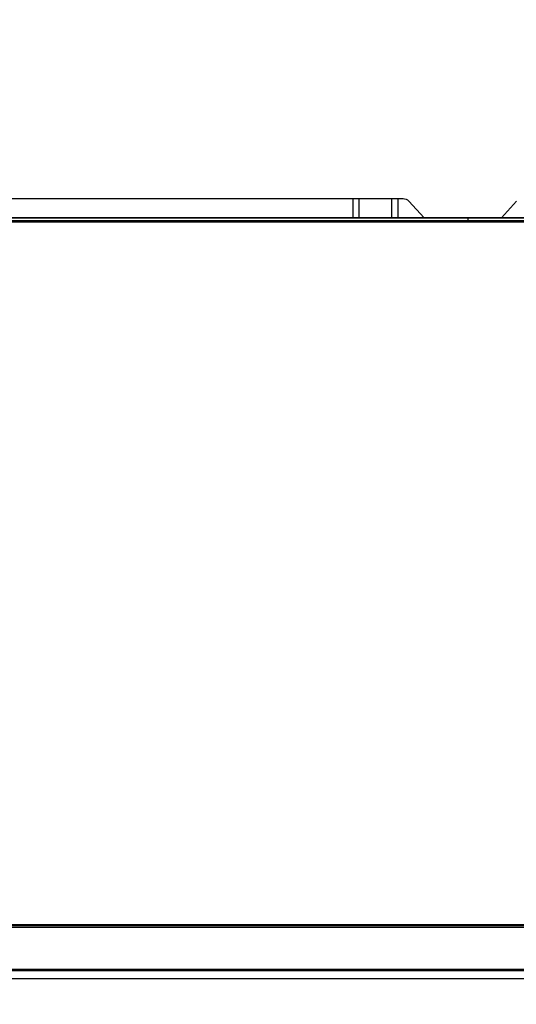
# Model space of a CAD drawing. Header units: millimetres. Extents: x -424979 to 718034, y -72486 to 344972.
# Tile 134 of 256: x 582618 to 583003, y 102822 to 103584. Entities that reach past the tile are written whole.
import ezdxf
from ezdxf import colors
from ezdxf.entities.mleader import LeaderData, LeaderLine
from ezdxf.math import Vec2, Vec3

# ---------------------------------------------------------------- set-up
doc = ezdxf.new("R2010")
doc.units = ezdxf.units.MM
doc.header["$MEASUREMENT"] = 0
doc.layers.add('IS_KLIM Opis_Średnice', color=7, linetype='Continuous', lineweight=9)
doc.layers.add('IS_KLIM_urządzenia', color=3, linetype='Continuous')

# ---------------------------------------------------------------- blocks, each defined once
blk = doc.blocks.new('G$CFEA986A8')
at = {"layer": 'IS_KLIM_urządzenia', "linetype": 'Continuous'}
for p, q in [((65.49, 201.26), (209.47, 201.26)), ((209.47, 196.29), (209.47, 201.26)), ((209.47, 201.26), (210.97, 201.26)), ((210.97, 201.26), (210.97, 196.29)), ((210.97, 201.26), (219.47, 201.26)), ((219.47, 196.29), (219.47, 201.26)), ((219.47, 201.26), (220.97, 201.26)), ((220.97, 201.26), (220.97, 196.29)), ((220.97, 201.26), (222.34, 201.26)), ((223.82, 200.61), (227.77, 196.29)), ((247.78, 196.29), (251.6, 200.59)), ((239.13, 196.24), (239.13, 196.29)), ((239.13, 195.13), (239.13, 195.58)), ((46.52, 13.96), (921.55, 13.84)), ((48.58, 13.7), (919.48, 13.58)), ((919.48, 13.06), (48.58, 13.18)), ((58.73, 0), (909.33, -0.12)), ((58.74, 2.46), (909.33, 2.34)), ((909.33, 1.87), (58.74, 1.98))]:
    blk.add_line(p, q, dxfattribs=at)
at = {"layer": 'IS_KLIM_urządzenia', "linetype": 'Continuous', "extrusion": (0, 0, -1)}
blk.add_arc((-222.34, 199.26), 2, 90, 137.5532, dxfattribs=at)
at = {"layer": 'IS_KLIM_urządzenia', "linetype": 'Continuous'}
blk.add_open_spline([(80.5, 196.29), (94.71, 196.29), (108.92, 196.29), (161.8, 196.29), (200.47, 196.29), (239.13, 196.29)], degree=3, knots=[0, 0, 0, 0, 0.268807, 0.268807, 1, 1, 1, 1], dxfattribs=at)
for points in [[(239.13, 196.24), (186.25, 196.24), (133.37, 196.24), (80.5, 196.24)], [(239.13, 196.29), (266.37, 196.29), (293.61, 196.29), (320.84, 196.29)], [(320.84, 196.24), (293.61, 196.24), (266.37, 196.24), (239.13, 196.24)], [(239.13, 195.58), (239.13, 195.8), (239.13, 196.02), (239.13, 196.24)], [(80.5, 195.58), (133.37, 195.58), (186.25, 195.58), (239.13, 195.58)], [(239.13, 195.13), (186.25, 195.13), (133.37, 195.13), (80.5, 195.13)], [(239.13, 195.58), (252.17, 195.58), (265.2, 195.58), (278.23, 195.58)], [(278.23, 195.13), (265.2, 195.13), (252.17, 195.13), (239.13, 195.13)]]:
    blk.add_open_spline(points, degree=3, dxfattribs=at)

msp = doc.modelspace()

# ---------------------------------------------------------------- leaders
at = {"layer": 'IS_KLIM Opis_Średnice', "ltscale": 30}
ml = msp.add_multileader_mtext('Standard', dxfattribs=at)
ml.set_content('{\\fArial|b0|i0|c238|p0;\\C7;Typ: Jednostka wewnętrzna \\P\\P\\pi0,l2.25,a0.5,sm1,q*;\\H0.916667x;\\C256;- moc chłodnicza z tabelą poniżej (płynna regulacja),\\P- spręż 0-90Pa, fabryczna nastawa 25Pa,\\P- min. cztery biegi, maksymalne ciśnienie akustyczne na \\A1;poszcz. biegach: 25/26/27/28 dB(A)\\P\\pi2.25,l0;- zasilanie z agregatu, sterownik przewodowy.', color=256)
ml.set_leader_properties()
ml.build(insert=Vec2(0, 0))
ml.multileader.update_dxf_attribs({"text_left_attachment_type": 6, "text_right_attachment_type": 6, "dogleg_length": 0.36, "arrow_head_size": 12})
ctx = ml.context
ctx.base_point, ctx.char_height, ctx.arrow_head_size, ctx.landing_gap_size, ctx.plane_origin = Vec3(568405.79, 102522.75), 600, 12, 6, Vec3(580244.51, 99010.35)
ctx.left_attachment, ctx.right_attachment = 6, 6
notes = []
notes.append((ctx, [(0, (1, 1, 0), (599841.67, 102522.75), (-1, 0), 1.08, [(0, [(599831.67, 102522.75)], 256, [])])]))
ctx.mtext.insert, ctx.mtext.width, ctx.mtext.defined_height, ctx.mtext.flow_direction = Vec3(568411.79, 103284.44), 35493.6234, 5800, 5
ctx.mtext.has_bg_fill, ctx.mtext.bg_color, ctx.mtext.bg_scale_factor, ctx.mtext.bg_transparency, ctx.mtext.use_window_bg_color = 1, -939524096, 1.5, 0, 1
for ctx, leaders in notes:
    for number, flags, end, landing, length, lines in leaders:
        leader = LeaderData()
        leader.index, (leader.has_last_leader_line, leader.has_dogleg_vector, leader.attachment_direction) = number, flags
        leader.last_leader_point, leader.dogleg_vector, leader.dogleg_length = Vec3(end), Vec3(landing), length
        for number, points, colour, breaks in lines:
            line = LeaderLine()
            line.index, line.vertices, line.color, line.breaks = number, Vec3.list(points), colors.encode_raw_color(colour), breaks
            leader.lines.append(line)
        ctx.leaders.append(leader)

# ---------------------------------------------------------------- next in the draw order: block references
at = {"layer": 'IS_KLIM_urządzenia', "xscale": 3, "yscale": 3, "zscale": 3, "rotation": 360}
msp.add_blockref('G$CFEA986A8', (582247.72, 102842.22), dxfattribs=at)

doc.saveas('drawing.dxf')
